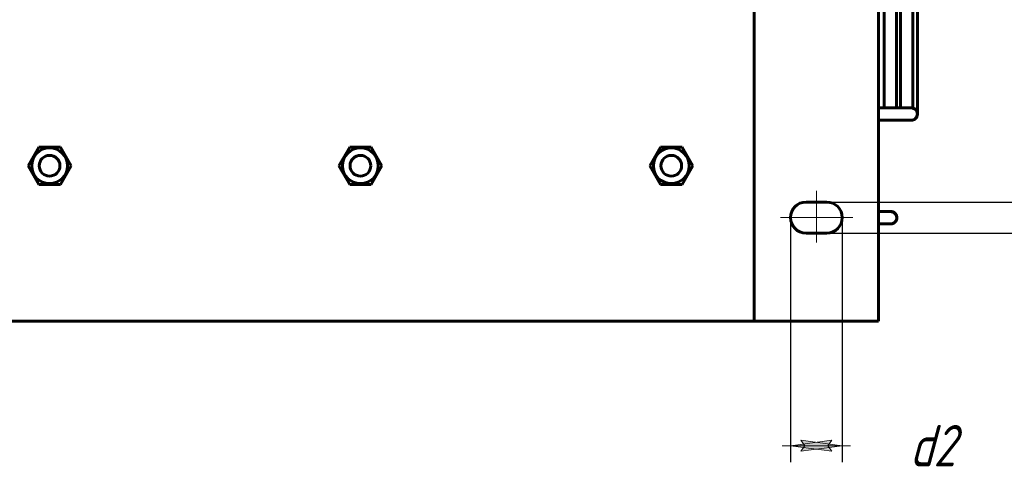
# Model space of a CAD drawing. Header units: millimetres. Extents: x 0 to 420, y 0 to 594.
# Tile 12 of 15: x 204 to 322, y 347 to 401. Entities that reach past the tile are written whole.
import ezdxf

# ---------------------------------------------------------------- set-up
doc = ezdxf.new("R2010")
doc.units = ezdxf.units.MM
for name, pattern in [('K5LT_AXLED', [19.5, 15, -1.5, 1.5, -1.5]), ('K5LT_BASIC', [0]), ('K5LT_THIN', [0])]:
    doc.linetypes.add(name, pattern=pattern)
doc.layers.add('Системный слой', color=7, linetype='Continuous')
doc.styles.add('KDIMTEXTSTYLE', font='GOST_AU.SHX', dxfattribs={"width": 0.96, "oblique": 15, "height": 5})
doc.dimstyles.new('KDIMSTYLE (0.25)', dxfattribs={"dimtxt": 5, "dimasz": 1, "dimexe": 2, "dimexo": 0, "dimgap": 1, "dimtad": 1, "dimlfac": 4, "dimtxsty": 'KDIMTEXTSTYLE', "dimsah": 1, "dimcen": 0, "dimdle": 1, "dimadec": 0, "dimazin": 0, "dimtfac": 0.667, "dimtmove": 0, "dimatfit": 3, "dimfxl": 1, "dimtvp": 1, "dimtolj": 1, "dimtzin": 0, "dimarcsym": 0})

# ---------------------------------------------------------------- blocks, each defined once
blk = doc.blocks.new('U114')
at = {"layer": 'Системный слой', "color": 150, "linetype": 'K5LT_BASIC', "lineweight": 60, "true_color": 0x0080ff}
for p, q in [((210.39, 485.44), (292.24, 485.44)), ((307.24, 485.09), (307.27, 485.08)), ((307.27, 485.08), (307.29, 485.07)), ((307.29, 485.07), (307.3, 485.06)), ((307.3, 485.06), (307.31, 485.06)), ((307.31, 485.06), (307.33, 485.05)), ((307.33, 485.05), (307.35, 485.04)), ((307.35, 485.04), (307.38, 485.02)), ((307.38, 485.02), (307.43, 485)), ((307.43, 485), (307.5, 484.96)), ((307.5, 484.96), (307.52, 484.95)), ((307.52, 484.95), (307.53, 484.94)), ((307.53, 484.94), (307.54, 484.93)), ((307.54, 484.93), (307.57, 484.92)), ((307.57, 484.92), (307.63, 484.88)), ((307.63, 484.88), (307.74, 484.81)), ((307.74, 484.81), (307.93, 484.68)), ((307.93, 484.68), (307.94, 484.67)), ((307.94, 484.67), (307.95, 484.66)), ((307.95, 484.66), (307.99, 484.63)), ((307.99, 484.63), (308.05, 484.58)), ((308.05, 484.58), (308.17, 484.48)), ((308.17, 484.48), (308.3, 484.35)), ((308.3, 484.35), (308.31, 484.35)), ((308.31, 484.35), (308.32, 484.33)), ((308.32, 484.33), (308.35, 484.3)), ((308.35, 484.3), (308.4, 484.25)), ((308.4, 484.25), (308.51, 484.13)), ((308.51, 484.13), (308.62, 483.99)), ((308.62, 483.99), (308.62, 483.99)), ((308.62, 483.99), (308.63, 483.98)), ((308.63, 483.98), (308.65, 483.95)), ((308.65, 483.95), (308.68, 483.91)), ((308.68, 483.91), (308.74, 483.83)), ((308.74, 483.83), (308.75, 483.82)), ((308.75, 483.82), (308.75, 483.81)), ((308.75, 483.81), (308.76, 483.8)), ((308.76, 483.8), (308.79, 483.76)), ((308.79, 483.76), (308.83, 483.69)), ((308.83, 483.69), (308.89, 483.59)), ((308.89, 483.59), (308.9, 483.58)), ((308.9, 483.58), (308.9, 483.58)), ((308.9, 483.58), (308.91, 483.57)), ((308.91, 483.57), (308.91, 483.55)), ((308.91, 483.55), (308.93, 483.53)), ((308.93, 483.53), (308.94, 483.5)), ((308.94, 483.5), (308.97, 483.46)), ((308.97, 483.46), (308.97, 483.44)), ((308.97, 483.44), (308.98, 483.44)), ((308.98, 483.44), (308.98, 483.44)), ((308.98, 483.44), (308.98, 483.44)), ((308.98, 483.44), (308.98, 483.44)), ((308.98, 483.44), (308.98, 483.44)), ((308.98, 483.44), (308.98, 483.44)), ((308.98, 483.44), (308.98, 483.44)), ((308.98, 483.44), (308.98, 483.44)), ((308.98, 483.44), (308.98, 483.44)), ((309.41, 479.7), (309.41, 476.96)), ((309.41, 474.33), (309.41, 471.71)), ((309.41, 421.08), (309.41, 418.46)), ((309.41, 415.83), (309.41, 413.09)), ((309.41, 410.67), (309.41, 390))]:
    blk.add_line(p, q, dxfattribs=at)
blk = doc.blocks.new('U115')
at = {"layer": 'Системный слой', "color": 150, "linetype": 'K5LT_BASIC', "lineweight": 60, "true_color": 0x0080ff}
for p, q in [((201.2, 483.89), (201.26, 483.89)), ((201.26, 483.89), (201.29, 483.89)), ((201.29, 483.89), (201.3, 483.89)), ((201.3, 483.89), (201.32, 483.89)), ((201.32, 483.89), (201.34, 483.89)), ((201.34, 483.89), (201.36, 483.89)), ((201.36, 483.89), (201.39, 483.89)), ((201.39, 483.89), (201.44, 483.89)), ((201.44, 483.89), (201.51, 483.9)), ((201.51, 483.9), (201.56, 483.9)), ((201.56, 483.9), (201.56, 483.9)), ((201.56, 483.9), (201.58, 483.9)), ((201.58, 483.9), (201.61, 483.9)), ((201.61, 483.9), (201.68, 483.9)), ((201.68, 483.9), (201.81, 483.9)), ((201.81, 483.9), (201.93, 483.9)), ((201.93, 483.9), (201.94, 483.9)), ((201.94, 483.9), (201.95, 483.9)), ((201.95, 483.9), (201.99, 483.9)), ((201.99, 483.9), (202.05, 483.9)), ((202.05, 483.9), (202.17, 483.9)), ((202.17, 483.9), (202.28, 483.9)), ((202.28, 483.9), (202.29, 483.9)), ((202.29, 483.9), (202.3, 483.9)), ((202.3, 483.9), (202.33, 483.9)), ((202.33, 483.9), (202.39, 483.9)), ((202.39, 483.9), (202.5, 483.9)), ((202.5, 483.9), (202.61, 483.9)), ((202.61, 483.9), (202.61, 483.9)), ((202.61, 483.9), (202.63, 483.9)), ((202.63, 483.9), (202.65, 483.9)), ((202.65, 483.9), (202.71, 483.9)), ((202.71, 483.9), (202.81, 483.9)), ((202.81, 483.9), (202.9, 483.9)), ((202.9, 483.9), (202.91, 483.9)), ((202.91, 483.9), (202.92, 483.9)), ((202.92, 483.9), (202.94, 483.9)), ((202.94, 483.9), (202.97, 483.9)), ((202.97, 483.9), (202.97, 483.9)), ((202.97, 483.9), (202.98, 483.9)), ((202.98, 483.9), (202.99, 483.9)), ((202.99, 483.9), (202.99, 483.9)), ((202.99, 483.9), (203, 483.9)), ((203, 483.9), (203.01, 483.9)), ((203.01, 483.9), (203.01, 483.9)), ((203.01, 483.9), (203.02, 483.9)), ((203.02, 483.9), (203.02, 483.9)), ((203.02, 483.9), (203.03, 483.9)), ((203.03, 483.9), (203.04, 483.9)), ((203.04, 483.9), (203.04, 483.9)), ((203.04, 483.9), (203.05, 483.9)), ((203.05, 483.9), (203.06, 483.9)), ((203.06, 483.9), (203.08, 483.9)), ((203.08, 483.9), (203.09, 483.9)), ((203.09, 483.9), (203.1, 483.9)), ((203.1, 483.9), (203.12, 483.9)), ((203.12, 483.9), (203.13, 483.9)), ((203.13, 483.9), (203.18, 483.91)), ((203.18, 483.91), (203.22, 483.91)), ((203.22, 483.91), (203.31, 483.91)), ((203.31, 483.91), (203.49, 483.91)), ((203.49, 483.91), (203.67, 483.91)), ((203.67, 483.91), (203.68, 483.91)), ((203.68, 483.91), (203.68, 483.91)), ((203.68, 483.91), (203.69, 483.91)), ((203.69, 483.91), (203.69, 483.91)), ((203.69, 483.91), (203.7, 483.91)), ((203.7, 483.91), (203.71, 483.91)), ((203.71, 483.91), (203.71, 483.91)), ((203.71, 483.91), (203.72, 483.91)), ((203.72, 483.91), (203.72, 483.91)), ((203.72, 483.91), (203.73, 483.91)), ((203.73, 483.91), (203.74, 483.91)), ((203.74, 483.91), (203.74, 483.91)), ((203.74, 483.91), (203.75, 483.91)), ((203.75, 483.91), (203.75, 483.91)), ((203.75, 483.91), (203.76, 483.91)), ((203.76, 483.91), (203.77, 483.91)), ((203.77, 483.91), (203.78, 483.91)), ((203.78, 483.91), (203.78, 483.91)), ((203.78, 483.91), (203.79, 483.91)), ((203.79, 483.91), (203.79, 483.91)), ((203.79, 483.91), (203.8, 483.91)), ((203.8, 483.91), (203.82, 483.91)), ((203.82, 483.91), (203.85, 483.91)), ((203.85, 483.91), (203.9, 483.91)), ((203.9, 483.91), (203.95, 483.91)), ((203.95, 483.91), (204.03, 483.91)), ((204.03, 483.91), (204.19, 483.92)), ((204.19, 483.92), (204.33, 483.92)), ((204.33, 483.92), (204.39, 483.92)), ((204.39, 483.92), (204.39, 483.92)), ((204.39, 483.92), (204.4, 483.92)), ((204.4, 483.92), (204.41, 483.92)), ((204.41, 483.92), (204.42, 483.92)), ((204.42, 483.92), (204.45, 483.92)), ((204.45, 483.92), (204.47, 483.92)), ((204.47, 483.92), (204.48, 483.92)), ((204.48, 483.92), (204.49, 483.92)), ((204.49, 483.92), (204.49, 483.92)), ((204.49, 483.92), (204.5, 483.92)), ((204.5, 483.92), (204.5, 483.92)), ((204.5, 483.92), (204.51, 483.92)), ((204.51, 483.92), (204.52, 483.92)), ((204.52, 483.92), (204.52, 483.92)), ((204.52, 483.92), (204.53, 483.92)), ((204.53, 483.92), (204.54, 483.92)), ((204.54, 483.92), (204.54, 483.92)), ((204.54, 483.92), (204.55, 483.92)), ((204.55, 483.92), (204.56, 483.92)), ((204.56, 483.92), (204.56, 483.92)), ((204.56, 483.92), (204.57, 483.92)), ((204.57, 483.92), (204.59, 483.92)), ((204.59, 483.92), (204.6, 483.92)), ((204.6, 483.92), (204.63, 483.92)), ((204.63, 483.92), (204.7, 483.92)), ((204.7, 483.92), (204.77, 483.92)), ((204.77, 483.92), (204.9, 483.92)), ((204.9, 483.92), (205.14, 483.92)), ((205.14, 483.92), (205.15, 483.92)), ((205.15, 483.92), (205.15, 483.92)), ((205.15, 483.92), (205.16, 483.92)), ((205.16, 483.92), (205.17, 483.92)), ((205.17, 483.92), (205.17, 483.92)), ((205.17, 483.92), (205.19, 483.93)), ((205.19, 483.93), (205.21, 483.93)), ((205.21, 483.93), (205.24, 483.93)), ((205.24, 483.93), (205.25, 483.93)), ((205.25, 483.93), (205.26, 483.93)), ((205.26, 483.93), (205.27, 483.93)), ((205.27, 483.93), (205.27, 483.93)), ((205.27, 483.93), (205.28, 483.93)), ((205.28, 483.93), (205.28, 483.93)), ((205.28, 483.93), (205.29, 483.93)), ((205.29, 483.93), (205.3, 483.93)), ((205.3, 483.93), (205.33, 483.93)), ((205.33, 483.93), (205.39, 483.93)), ((205.39, 483.93), (205.5, 483.93)), ((205.5, 483.93), (205.72, 483.93)), ((205.72, 483.93), (205.87, 483.93)), ((205.87, 483.93), (205.88, 483.93)), ((205.88, 483.93), (205.88, 483.93)), ((205.88, 483.93), (205.89, 483.93)), ((205.89, 483.93), (205.9, 483.93)), ((205.9, 483.93), (205.9, 483.93)), ((205.9, 483.93), (205.91, 483.93)), ((205.91, 483.93), (205.92, 483.93)), ((205.92, 483.93), (205.94, 483.93)), ((205.94, 483.93), (205.94, 483.93)), ((205.94, 483.93), (205.95, 483.93)), ((205.95, 483.93), (205.97, 483.93)), ((205.97, 483.93), (205.98, 483.93)), ((205.98, 483.93), (206, 483.93)), ((206, 483.93), (206, 483.93)), ((206, 483.93), (206.01, 483.93)), ((206.01, 483.93), (206.02, 483.93)), ((206.02, 483.93), (206.02, 483.93)), ((206.02, 483.93), (206.03, 483.93)), ((206.03, 483.93), (206.03, 483.93)), ((206.03, 483.93), (206.04, 483.93)), ((206.04, 483.93), (206.05, 483.93)), ((206.05, 483.93), (206.06, 483.93)), ((206.06, 483.93), (206.06, 483.93)), ((206.06, 483.93), (206.08, 483.93)), ((206.08, 483.93), (206.1, 483.93)), ((206.1, 483.93), (206.11, 483.93)), ((206.11, 483.93), (206.12, 483.93)), ((206.12, 483.93), (206.12, 483.93)), ((206.12, 483.93), (206.14, 483.93)), ((206.14, 483.93), (206.17, 483.93)), ((206.17, 483.93), (206.23, 483.94)), ((206.23, 483.94), (206.23, 483.94)), ((206.23, 483.94), (206.24, 483.94)), ((206.24, 483.94), (206.26, 483.94)), ((206.26, 483.94), (206.3, 483.94)), ((206.3, 483.94), (206.39, 483.94)), ((206.39, 483.94), (206.43, 483.94)), ((206.43, 483.94), (206.44, 483.94)), ((206.44, 483.94), (206.45, 483.94)), ((206.45, 483.94), (206.48, 483.94)), ((206.48, 483.94), (206.53, 483.94)), ((206.53, 483.94), (206.64, 483.94)), ((206.64, 483.94), (206.77, 483.94)), ((206.77, 483.94), (206.78, 483.94)), ((206.78, 483.94), (206.79, 483.94)), ((206.79, 483.94), (206.83, 483.94)), ((206.83, 483.94), (206.89, 483.94)), ((206.89, 483.94), (207.02, 483.94)), ((207.02, 483.94), (207.13, 483.94)), ((207.13, 483.94), (207.14, 483.94)), ((207.14, 483.94), (207.16, 483.94)), ((207.16, 483.94), (207.19, 483.94)), ((207.19, 483.94), (207.25, 483.94)), ((207.25, 483.94), (207.39, 483.94)), ((207.39, 483.94), (207.51, 483.94)), ((207.51, 483.94), (207.51, 483.94)), ((207.51, 483.94), (207.53, 483.94)), ((207.53, 483.94), (207.57, 483.94)), ((207.57, 483.94), (207.63, 483.94)), ((207.63, 483.94), (207.77, 483.94)), ((207.77, 483.94), (207.89, 483.94)), ((207.89, 483.94), (207.9, 483.94)), ((207.9, 483.94), (207.92, 483.94)), ((207.92, 483.94), (207.95, 483.94)), ((207.95, 483.94), (208.02, 483.94)), ((208.02, 483.94), (208.14, 483.94)), ((208.14, 483.94), (208.15, 483.94)), ((208.15, 483.94), (208.17, 483.94)), ((208.17, 483.94), (208.19, 483.94)), ((208.19, 483.94), (208.25, 483.94)), ((208.25, 483.94), (208.36, 483.94)), ((208.36, 483.94), (208.58, 483.94)), ((208.58, 483.94), (209.03, 483.94)), ((209.03, 483.94), (209.92, 483.94)), ((209.92, 483.94), (211.69, 483.94)), ((211.69, 483.94), (215.24, 483.94)), ((215.24, 483.94), (222.34, 483.94)), ((222.34, 483.94), (236.55, 483.94)), ((236.55, 483.94), (264.96, 483.94)), ((264.96, 483.94), (292.24, 483.94)), ((307.91, 480), (307.91, 479.88)), ((307.91, 479.4), (307.91, 477.64)), ((307.91, 477.16), (307.91, 477.02)), ((307.91, 474.76), (307.91, 474.63)), ((307.91, 474.15), (307.91, 472.39)), ((307.91, 471.91), (307.91, 471.77)), ((307.91, 468.27), (307.91, 464.77)), ((307.91, 455.77), (307.91, 435.77)), ((307.91, 428.27), (307.91, 423.27)), ((307.91, 421.02), (307.91, 420.88)), ((307.91, 420.4), (307.91, 418.64)), ((307.91, 418.16), (307.91, 418.03)), ((307.91, 415.77), (307.91, 415.63)), ((307.91, 415.15), (307.91, 413.39)), ((307.91, 412.91), (307.91, 412.79)), ((307.91, 410.52), (307.91, 390))]:
    blk.add_line(p, q, dxfattribs=at)
blk = doc.blocks.new('U116')
at = {"layer": 'Системный слой', "color": 150, "linetype": 'K5LT_BASIC', "lineweight": 60, "true_color": 0x0080ff}
blk.add_line((308.66, 388.5), (308.66, 388.5), dxfattribs=at)
blk.add_line((308.66, 388.5), (308.66, 388.5), dxfattribs=at)
blk.add_line((308.66, 388.5), (308.66, 388.5), dxfattribs=at)
blk.add_line((308.66, 388.5), (308.66, 388.5), dxfattribs=at)
blk.add_line((308.66, 388.5), (308.66, 388.5), dxfattribs=at)
blk = doc.blocks.new('U117')
at = {"layer": 'Системный слой', "color": 150, "linetype": 'K5LT_BASIC', "lineweight": 60, "true_color": 0x0080ff}
for p, q in [((308.7, 377.5), (309.07, 377.4)), ((309.07, 377.4), (309.35, 377.12)), ((309.35, 377.12), (309.45, 376.75))]:
    blk.add_line(p, q, dxfattribs=at)
blk = doc.blocks.new('U120')
at = {"layer": 'Системный слой', "color": 150, "linetype": 'K5LT_BASIC', "lineweight": 60, "true_color": 0x0080ff}
for p, q in [((251.2, 483.89), (292.24, 483.89)), ((308.97, 483.44), (308.98, 483.44)), ((308.98, 483.44), (308.98, 483.44)), ((308.98, 483.44), (308.98, 483.44)), ((308.98, 483.44), (308.98, 483.44)), ((308.98, 483.44), (308.98, 483.44)), ((308.98, 483.44), (308.98, 483.44)), ((308.98, 483.44), (308.98, 483.44)), ((308.98, 483.44), (308.98, 483.44)), ((308.98, 483.44), (308.98, 483.44)), ((308.98, 483.44), (308.98, 483.44)), ((308.98, 483.44), (308.98, 483.44)), ((308.98, 483.44), (308.98, 483.44)), ((309.88, 479.53), (309.88, 476.87)), ((309.88, 474.04), (309.88, 471.56)), ((309.88, 421.23), (309.88, 418.75)), ((309.88, 415.92), (309.88, 413.26)), ((309.88, 410.78), (309.88, 390))]:
    blk.add_line(p, q, dxfattribs=at)
blk = doc.blocks.new('U121')
at = {"layer": 'Системный слой', "color": 150, "linetype": 'K5LT_BASIC', "lineweight": 60, "true_color": 0x0080ff}
for p, q in [((307.24, 485.39), (307.27, 485.39)), ((307.27, 485.39), (307.28, 485.39)), ((307.28, 485.39), (307.28, 485.39)), ((307.28, 485.39), (307.3, 485.39)), ((307.3, 485.39), (307.3, 485.39)), ((307.3, 485.39), (307.31, 485.39)), ((307.31, 485.39), (307.33, 485.39)), ((307.33, 485.39), (307.35, 485.39)), ((307.35, 485.39), (307.38, 485.39)), ((307.38, 485.39), (307.39, 485.39)), ((307.39, 485.39), (307.39, 485.39)), ((307.39, 485.39), (307.4, 485.39)), ((307.4, 485.39), (307.43, 485.39)), ((307.43, 485.39), (307.47, 485.39)), ((307.47, 485.39), (307.5, 485.39)), ((307.5, 485.39), (307.51, 485.39)), ((307.51, 485.39), (307.51, 485.39)), ((307.51, 485.39), (307.52, 485.39)), ((307.52, 485.39), (307.55, 485.39)), ((307.55, 485.39), (307.59, 485.39)), ((307.59, 485.39), (307.64, 485.39)), ((307.64, 485.39), (307.65, 485.39)), ((307.65, 485.39), (307.65, 485.39)), ((307.65, 485.39), (307.67, 485.39)), ((307.67, 485.39), (307.7, 485.39)), ((307.7, 485.39), (307.76, 485.39)), ((307.76, 485.39), (307.88, 485.38)), ((307.88, 485.38), (307.88, 485.38)), ((307.88, 485.38), (307.89, 485.38)), ((307.89, 485.38), (307.91, 485.38)), ((307.91, 485.38), (307.95, 485.38)), ((307.95, 485.38), (308.04, 485.37)), ((308.04, 485.37), (308.14, 485.36)), ((308.14, 485.36), (308.15, 485.35)), ((308.15, 485.35), (308.16, 485.35)), ((308.16, 485.35), (308.19, 485.35)), ((308.19, 485.35), (308.25, 485.34)), ((308.25, 485.34), (308.36, 485.32)), ((308.36, 485.32), (308.56, 485.27)), ((308.56, 485.27), (308.57, 485.27)), ((308.57, 485.27), (308.59, 485.27)), ((308.59, 485.27), (308.62, 485.26)), ((308.62, 485.26), (308.7, 485.24)), ((308.7, 485.24), (308.84, 485.19)), ((308.84, 485.19), (309.04, 485.12)), ((309.04, 485.12), (309.05, 485.11)), ((309.05, 485.11), (309.06, 485.11)), ((309.06, 485.11), (309.1, 485.09)), ((309.1, 485.09), (309.16, 485.06)), ((309.16, 485.06), (309.29, 485)), ((309.29, 485), (309.39, 484.95)), ((309.39, 484.95), (309.4, 484.95)), ((309.4, 484.95), (309.42, 484.94)), ((309.42, 484.94), (309.45, 484.92)), ((309.45, 484.92), (309.51, 484.89)), ((309.51, 484.89), (309.63, 484.81)), ((309.63, 484.81), (309.79, 484.7)), ((309.79, 484.7), (309.8, 484.7)), ((309.8, 484.7), (309.82, 484.69)), ((309.82, 484.69), (309.85, 484.66)), ((309.85, 484.66), (309.91, 484.62)), ((309.91, 484.62), (310.03, 484.52)), ((310.03, 484.52), (310.17, 484.39)), ((310.17, 484.39), (310.18, 484.39)), ((310.18, 484.39), (310.2, 484.37)), ((310.2, 484.37), (310.23, 484.35)), ((310.23, 484.35), (310.28, 484.29)), ((310.28, 484.29), (310.39, 484.18)), ((310.39, 484.18), (310.51, 484.04)), ((310.51, 484.04), (310.51, 484.04)), ((310.51, 484.04), (310.53, 484.02)), ((310.53, 484.02), (310.55, 483.99)), ((310.55, 483.99), (310.6, 483.93)), ((310.6, 483.93), (310.69, 483.8)), ((310.69, 483.8), (310.79, 483.65)), ((310.79, 483.65), (310.8, 483.64)), ((310.8, 483.64), (310.81, 483.63)), ((310.81, 483.63), (310.83, 483.59)), ((310.83, 483.59), (310.87, 483.52)), ((310.87, 483.52), (310.95, 483.38)), ((310.95, 483.38), (311.03, 483.22)), ((311.03, 483.22), (311.03, 483.21)), ((311.03, 483.21), (311.04, 483.2)), ((311.04, 483.2), (311.05, 483.16)), ((311.05, 483.16), (311.08, 483.09)), ((311.08, 483.09), (311.14, 482.95)), ((311.14, 482.95), (311.18, 482.83)), ((311.18, 482.83), (311.18, 482.82)), ((311.18, 482.82), (311.19, 482.82)), ((311.19, 482.82), (311.19, 482.82)), ((311.19, 482.82), (311.19, 482.82)), ((311.19, 482.82), (311.19, 482.82)), ((311.19, 482.82), (311.19, 482.82)), ((311.19, 482.82), (311.19, 482.82)), ((311.19, 482.82), (311.19, 482.81)), ((311.19, 482.81), (311.19, 482.81)), ((311.19, 482.81), (311.19, 482.81)), ((311.19, 482.81), (311.19, 482.8)), ((311.19, 482.8), (311.19, 482.79)), ((311.38, 478.63), (311.38, 476.21)), ((311.38, 471.48), (311.38, 464.77)), ((311.38, 463.27), (311.38, 421.31)), ((311.38, 416.57), (311.38, 414.16)), ((311.38, 411.33), (311.38, 389.98))]:
    blk.add_line(p, q, dxfattribs=at)
blk = doc.blocks.new('U122')
at = {"layer": 'Системный слой', "color": 150, "linetype": 'K5LT_BASIC', "lineweight": 60, "true_color": 0x0080ff}
for p, q in [((310.63, 388.5), (310.62, 388.5)), ((310.62, 388.5), (310.62, 388.5)), ((310.63, 388.5), (310.63, 388.5)), ((310.63, 388.5), (310.63, 388.5))]:
    blk.add_line(p, q, dxfattribs=at)
blk = doc.blocks.new('U133')
at = {"layer": 'Системный слой', "color": 150, "linetype": 'K5LT_BASIC', "lineweight": 60, "true_color": 0x0080ff}
for p, q in [((311.38, 389.98), (311.66, 389.82)), ((311.66, 389.82), (311.86, 389.57)), ((311.86, 389.57), (311.94, 389.25)), ((311.94, 389.25), (311.94, 389.25)), ((311.94, 389.25), (311.94, 389.25)), ((311.94, 389.25), (311.94, 389.25)), ((311.94, 389.25), (311.94, 389.25))]:
    blk.add_line(p, q, dxfattribs=at)
blk = doc.blocks.new('U134')
at = {"layer": 'Системный слой', "color": 150, "linetype": 'K5LT_BASIC', "lineweight": 60, "true_color": 0x0080ff}
for p, q in [((307.38, 485.39), (307.41, 485.39)), ((307.41, 485.39), (307.44, 485.39)), ((307.44, 485.39), (307.49, 485.39)), ((307.49, 485.39), (307.57, 485.39)), ((307.57, 485.39), (307.7, 485.39)), ((307.7, 485.39), (307.88, 485.39)), ((307.88, 485.39), (308.18, 485.39)), ((308.18, 485.39), (308.2, 485.39)), ((308.2, 485.39), (308.23, 485.39)), ((308.23, 485.39), (308.27, 485.39)), ((308.27, 485.39), (308.37, 485.39)), ((308.37, 485.39), (308.56, 485.37)), ((308.56, 485.37), (308.95, 485.31)), ((308.95, 485.31), (309.34, 485.21)), ((309.34, 485.21), (309.64, 485.1)), ((309.64, 485.1), (309.67, 485.09)), ((309.67, 485.09), (309.72, 485.07)), ((309.72, 485.07), (309.83, 485.02)), ((309.83, 485.02), (310.04, 484.91)), ((310.04, 484.91), (310.44, 484.65)), ((310.44, 484.65), (310.85, 484.29)), ((310.85, 484.29), (310.87, 484.26)), ((310.87, 484.26), (310.91, 484.22)), ((310.91, 484.22), (310.99, 484.13)), ((310.99, 484.13), (311.15, 483.95)), ((311.15, 483.95), (311.41, 483.56)), ((311.41, 483.56), (311.66, 483.07)), ((311.66, 483.07), (311.67, 483.05)), ((311.67, 483.05), (311.68, 483.01)), ((311.68, 483.01), (311.71, 482.93)), ((311.71, 482.93), (311.77, 482.77)), ((311.77, 482.77), (311.85, 482.46)), ((311.94, 478.11), (311.94, 475.79)), ((311.94, 417), (311.94, 414.68)), ((311.94, 411.63), (311.94, 389.26)), ((311.94, 389.25), (311.94, 389.25))]:
    blk.add_line(p, q, dxfattribs=at)
blk = doc.blocks.new('U135')
at = {"layer": 'Системный слой', "color": 150, "linetype": 'K5LT_BASIC', "lineweight": 60, "true_color": 0x0080ff}
for p, q in [((311.21, 388.5), (311.19, 388.5)), ((311.19, 388.5), (311.19, 388.5)), ((311.57, 388.61), (311.21, 388.5)), ((311.83, 388.88), (311.57, 388.61)), ((311.94, 389.25), (311.83, 388.88))]:
    blk.add_line(p, q, dxfattribs=at)
blk = doc.blocks.new('KDIMARROW_02')
at = {"layer": 'Системный слой'}
blk.add_hatch(color=0, dxfattribs=at).paths.add_polyline_path([(4.5, 0), (5, 0.66), (0, 0), (5, -0.66)])
at = {"layer": 'Системный слой', "color": 0, "linetype": 'K5LT_THIN', "lineweight": 18}
for p, q in [((0, 0), (-1, 0)), ((5, 0.66), (0, 0)), ((0, 0), (5, -0.66)), ((0, 0), (7, 0)), ((4.5, 0), (5, 0.66)), ((5, -0.66), (4.5, 0))]:
    blk.add_line(p, q, dxfattribs=at)

msp = doc.modelspace()

# ---------------------------------------------------------------- linework, layer by layer
at = {"layer": 'Системный слой', "color": 150, "linetype": 'K5LT_BASIC', "lineweight": 60, "true_color": 0x0080ff}
for p, q in [((292.2417, 485.7691), (292.2417, 364.2691)), ((307.2417, 485.7691), (307.2417, 364.2691)), ((311.1907, 390.0033), (307.2417, 390.0033)), ((311.1907, 388.5033), (307.2417, 388.5033)), ((205.9427, 385.2691), (204.6437, 383.0191)), ((208.5408, 385.2691), (205.9427, 385.2691)), ((209.8398, 383.0191), (208.5408, 385.2691)), ((243.4427, 385.2691), (242.1437, 383.0191)), ((246.0408, 385.2691), (243.4427, 385.2691)), ((247.3398, 383.0191), (246.0408, 385.2691)), ((280.9427, 385.2691), (279.6437, 383.0191)), ((283.5408, 385.2691), (280.9427, 385.2691)), ((284.8398, 383.0191), (283.5408, 385.2691)), ((204.6437, 383.0191), (205.9427, 380.7691)), ((208.5408, 380.7691), (209.8398, 383.0191)), ((242.1437, 383.0191), (243.4427, 380.7691)), ((246.0408, 380.7691), (247.3398, 383.0191)), ((279.6437, 383.0191), (280.9427, 380.7691)), ((283.5408, 380.7691), (284.8398, 383.0191)), ((205.9427, 380.7691), (208.5408, 380.7691)), ((243.4427, 380.7691), (246.0408, 380.7691)), ((280.9427, 380.7691), (283.5408, 380.7691)), ((300.9917, 378.6441), (298.4917, 378.6441)), ((308.703, 377.5033), (307.2417, 377.5033)), ((308.7029, 377.5033), (308.7031, 377.5033)), ((308.7032, 377.5033), (308.703, 377.5033)), ((308.7032, 377.5033), (308.703, 377.5033)), ((308.703, 377.5033), (308.703, 377.5033)), ((308.703, 376.0033), (307.2417, 376.0033)), ((308.703, 376.0033), (308.7031, 376.0033)), ((298.4917, 374.8941), (300.9917, 374.8941)), ((292.2417, 364.2691), (197.2417, 364.2691)), ((292.2417, 364.2691), (307.2417, 364.2691))]:
    msp.add_line(p, q, dxfattribs=at)
at = {"layer": 'Системный слой', "color": 30, "linetype": 'K5LT_AXLED', "lineweight": 18, "true_color": 0xff8000}
for p, q in [((299.7417, 380.0055), (299.7417, 373.7859)), ((295.4042, 376.7691), (304.1379, 376.7691))]:
    msp.add_line(p, q, dxfattribs=at)
at = {"layer": 'Системный слой', "color": 150, "linetype": 'K5LT_BASIC', "lineweight": 60, "true_color": 0x0080ff}
for centre, radius in [((207.2417, 383.0191), 2.1562), ((244.7417, 383.0191), 2.1562), ((282.2417, 383.0191), 2.1562), ((207.2417, 383.0191), 1.25), ((244.7417, 383.0191), 1.25), ((282.2417, 383.0191), 1.25)]:
    msp.add_circle(centre, radius, dxfattribs=at)
for centre, start, end in [((298.4917, 376.7691), 90, 270), ((300.9917, 376.7691), 270, 90)]:
    msp.add_arc(centre, 1.875, start, end, dxfattribs=at)
for points, knots in [([(311.1908, 390.0033), (311.1955, 390.0033), (311.2002, 390.0033), (311.213, 390.003), (311.2211, 390.0027), (311.245, 390.0013), (311.2607, 389.9998), (311.3077, 389.9936), (311.3387, 389.9873), (311.3714, 389.9783), (311.3738, 389.9778), (311.4054, 389.9666), (311.4354, 389.9579), (311.4965, 389.9316), (311.5281, 389.9153), (311.5901, 389.8778), (311.6204, 389.8564), (311.679, 389.8089), (311.7071, 389.7827), (311.7595, 389.7264), (311.7838, 389.6964), (311.8274, 389.6338), (311.8469, 389.6013), (311.8801, 389.5353), (311.894, 389.5018), (311.9161, 389.4352), (311.9246, 389.402), (311.9362, 389.3364), (311.9395, 389.304), (311.9406, 389.2661), (311.9409, 389.2608), (311.9395, 389.2299), (311.9393, 389.2041), (311.9328, 389.1471), (311.9269, 389.1158), (311.9106, 389.0527), (311.8999, 389.021), (311.8737, 388.9576), (311.858, 388.9261), (311.8217, 388.8639), (311.8008, 388.8334), (311.7544, 388.7743), (311.7286, 388.7459), (311.6732, 388.6927), (311.6435, 388.6679), (311.5815, 388.6232), (311.5492, 388.6032), (311.4974, 388.5762), (311.4787, 388.5673), (311.4521, 388.5561), (311.4445, 388.553), (311.433, 388.5486), (311.4292, 388.5472), (311.4235, 388.5451), (311.4215, 388.5444), (311.4186, 388.5434), (311.4177, 388.543), (311.4162, 388.5425), (311.4157, 388.5423), (311.415, 388.5421), (311.4148, 388.542), (311.4144, 388.5419), (311.4143, 388.5418), (311.4141, 388.5418), (311.414, 388.5417), (311.4139, 388.5417), (311.4138, 388.5417), (311.4136, 388.5416), (311.4135, 388.5416), (311.4134, 388.5415), (311.4133, 388.5415), (311.4131, 388.5414), (311.413, 388.5414), (311.4127, 388.5413), (311.4124, 388.5412), (311.4119, 388.541), (311.4116, 388.5409), (311.4108, 388.5406), (311.4103, 388.5405), (311.409, 388.54), (311.4081, 388.5397), (311.406, 388.539), (311.4048, 388.5386), (311.4016, 388.5376), (311.3997, 388.5369), (311.3943, 388.5352), (311.3908, 388.5341), (311.3823, 388.5315), (311.3773, 388.5301), (311.3644, 388.5265), (311.3565, 388.5244), (311.3265, 388.5171), (311.3042, 388.5128), (311.2516, 388.5055), (311.2213, 388.5034), (311.191, 388.5033)], [0, 0, 0, 0, 0.27754884, 0.27754884, 0.75695138, 0.75695138, 1.69052475, 1.69052475, 3.55767149, 3.55767149, 3.69800779, 3.69800779, 5.54031309, 5.54031309, 7.6253454, 7.6253454, 9.81275721, 9.81275721, 12.07389015, 12.07389015, 14.34754762, 14.34754762, 16.57680945, 16.57680945, 18.70689327, 18.70689327, 20.72695556, 20.72695556, 22.64135274, 22.64135274, 22.94989747, 22.94989747, 24.46337252, 24.46337252, 26.34414514, 26.34414514, 28.31358827, 28.31358827, 30.38391083, 30.38391083, 32.56243332, 32.56243332, 34.81608502, 34.81608502, 37.09301547, 37.09301547, 39.33152016, 39.33152016, 40.55390181, 40.55390181, 41.03811502, 41.03811502, 41.28018624, 41.28018624, 41.40121418, 41.40121418, 41.46172643, 41.46172643, 41.49198215, 41.49198215, 41.50710991, 41.50710991, 41.51467377, 41.51467377, 41.51956738, 41.51956738, 41.524461, 41.524461, 41.52935462, 41.52935462, 41.53424823, 41.53424823, 41.54181204, 41.54181204, 41.55524087, 41.55524087, 41.57453472, 41.57453472, 41.60478969, 41.60478969, 41.65850479, 41.65850479, 41.73568, 41.73568, 41.85669603, 41.85669603, 42.07155324, 42.07155324, 42.38025162, 42.38025162, 42.86429222, 42.86429222, 44.20729231, 44.20729231, 46, 46, 46, 46]), ([(308.703, 376.0033), (308.7035, 376.0033), (308.704, 376.0033), (308.7053, 376.0033), (308.7061, 376.0034), (308.7083, 376.0034), (308.7098, 376.0034), (308.7141, 376.0034), (308.7169, 376.0035), (308.7253, 376.0037), (308.7308, 376.0039), (308.7419, 376.0045), (308.7474, 376.0048), (308.764, 376.0061), (308.775, 376.0072), (308.7931, 376.0095), (308.8002, 376.0105), (308.8096, 376.0121), (308.8119, 376.0124), (308.8213, 376.0141), (308.8283, 376.0153), (308.8571, 376.0212), (308.8787, 376.0267), (308.9324, 376.043), (308.9641, 376.0552), (309.0272, 376.0844), (309.0586, 376.1016), (309.1202, 376.1411), (309.1502, 376.1635), (309.2078, 376.2129), (309.2352, 376.2399), (309.2861, 376.2976), (309.3096, 376.3283), (309.3513, 376.3918), (309.3697, 376.4246), (309.4007, 376.4909), (309.4136, 376.5244), (309.4337, 376.5911), (309.4411, 376.6242), (309.4506, 376.6893), (309.453, 376.7214), (309.453, 376.7847), (309.4508, 376.8155), (309.4419, 376.8777), (309.4352, 376.9091), (309.417, 376.9723), (309.4054, 377.0039), (309.3773, 377.0671), (309.3606, 377.0986), (309.3223, 377.1604), (309.3004, 377.1906), (309.2522, 377.2487), (309.2256, 377.2766), (309.1687, 377.3284), (309.1384, 377.3523), (309.0754, 377.3951), (309.0428, 377.4141), (308.9765, 377.4464), (308.9431, 377.4599), (308.8764, 377.4811), (308.8433, 377.4891), (308.8043, 377.4955), (308.7988, 377.4965), (308.7726, 377.4992), (308.7521, 377.5018), (308.722, 377.5031), (308.7126, 377.5033), (308.7032, 377.5033)], [0, 0, 0, 0, 0.01793902, 0.01793902, 0.04484756, 0.04484756, 0.0956748, 0.0956748, 0.19433943, 0.19433943, 0.38568903, 0.38568903, 0.57865558, 0.57865558, 0.963586, 0.963586, 1.21183198, 1.21183198, 1.29369533, 1.29369533, 1.54183801, 1.54183801, 2.31341161, 2.31341161, 3.48756752, 3.48756752, 4.72575907, 4.72575907, 6.02000069, 6.02000069, 7.35219271, 7.35219271, 8.68467238, 8.68467238, 9.98290696, 9.98290696, 11.22205521, 11.22205521, 12.39227242, 12.39227242, 13.50781002, 13.50781002, 14.57383148, 14.57383148, 15.68400162, 15.68400162, 16.85129835, 16.85129835, 18.08124587, 18.08124587, 19.36959457, 19.36959457, 20.69920793, 20.69920793, 22.0328511, 22.0328511, 23.33749766, 23.33749766, 24.5822197, 24.5822197, 25.76172105, 25.76172105, 25.95478193, 25.95478193, 26.6742886, 26.6742886, 27, 27, 27, 27]), ([(308.703, 376.0033), (308.7034, 376.0033), (308.704, 376.0033), (308.7053, 376.0033), (308.7061, 376.0034), (308.7083, 376.0034), (308.7098, 376.0034), (308.7141, 376.0034), (308.7168, 376.0035), (308.7251, 376.0037), (308.7305, 376.0039), (308.7469, 376.0047), (308.7578, 376.0056), (308.7816, 376.008), (308.7944, 376.0098), (308.816, 376.013), (308.8246, 376.0146), (308.8653, 376.0228), (308.897, 376.0315), (308.9604, 376.0536), (308.992, 376.0672), (309.0549, 376.0994), (309.086, 376.1183), (309.1467, 376.1607), (309.176, 376.1845), (309.2319, 376.2365), (309.2583, 376.2648), (309.3068, 376.3245), (309.3288, 376.3559), (309.3675, 376.4205), (309.3843, 376.4536), (309.4121, 376.5203), (309.4234, 376.5538), (309.4402, 376.6202), (309.4461, 376.6529), (309.4518, 376.7083), (309.4523, 376.7309), (309.4533, 376.7626), (309.4528, 376.7719), (309.4511, 376.8123), (309.4475, 376.8432), (309.436, 376.9057), (309.4278, 376.9372), (309.4068, 377.0005), (309.3937, 377.0322), (309.3625, 377.0952), (309.3443, 377.1264), (309.3029, 377.1874), (309.2796, 377.217), (309.2286, 377.2736), (309.2007, 377.3004), (309.1417, 377.3498), (309.1105, 377.3723), (309.0463, 377.4121), (309.0132, 377.4295), (308.9466, 377.4585), (308.9131, 377.4703), (308.8509, 377.4872), (308.8219, 377.4915), (308.7891, 377.4979), (308.7848, 377.4982), (308.7549, 377.5018), (308.7291, 377.5033), (308.7032, 377.5033)], [0, 0, 0, 0, 0.01807276, 0.01807276, 0.04518191, 0.04518191, 0.09638808, 0.09638808, 0.19277616, 0.19277616, 0.38254019, 0.38254019, 0.76206825, 0.76206825, 1.212118, 1.212118, 1.51811193, 1.51811193, 2.65292401, 2.65292401, 3.8452471, 3.8452471, 5.10092488, 5.10092488, 6.40839957, 6.40839957, 7.74518513, 7.74518513, 9.07023138, 9.07023138, 10.35332691, 10.35332691, 11.57135284, 11.57135284, 12.72414504, 12.72414504, 13.50322574, 13.50322574, 13.82379475, 13.82379475, 14.89844825, 14.89844825, 16.02440983, 16.02440983, 17.21126288, 17.21126288, 18.45948627, 18.45948627, 19.7633996, 19.7633996, 21.0983371, 21.0983371, 22.42719518, 22.42719518, 23.71638915, 23.71638915, 24.94074186, 24.94074186, 25.95469673, 25.95469673, 26.10225599, 26.10225599, 27, 27, 27, 27])]:
    msp.add_open_spline(points, degree=3, knots=knots, dxfattribs=at)

# ---------------------------------------------------------------- block references
at = {"layer": 'Системный слой'}
for name in ['U114', 'U121', 'U134', 'U115', 'U120', 'U133', 'U116', 'U122', 'U135', 'U117']:
    msp.add_blockref(name, (0, 0), dxfattribs=at)

# ---------------------------------------------------------------- dimensions: what is measured, and where the dimension line sits
at = {"layer": 'Системный слой', "color": 7}
msp.add_linear_dim(base=(330.8667, 378.6441), p1=(300.9917, 374.8941), p2=(300.9917, 378.6441), angle=90, location=(330.8667, 364.5367), text='\\H5.0;\\W0.965;\\Q15;\\H5.0;\\W0.965;\\Q15;\\Q15;d1', dimstyle='KDIMSTYLE (0.25)', override={"dimexo": 0, "dimblk1": 'KDIMARROW_02', "dimblk2": 'KDIMARROW_02', "dimse1": 0, "dimse2": 0, "dimclrt": 7, "dimtolj": 1}, dxfattribs=at).render()
msp.add_linear_dim(base=(296.6167, 349.2691), p1=(302.8667, 376.7691), p2=(296.6167, 376.7691), location=(313.7533, 349.2691), text='\\H5.0;\\W0.965;\\Q15;\\H5.0;\\W0.965;\\Q15;\\Q15;d2', dimstyle='KDIMSTYLE (0.25)', override={"dimexo": 0, "dimblk1": 'KDIMARROW_02', "dimblk2": 'KDIMARROW_02', "dimse1": 0, "dimse2": 0, "dimclrt": 7, "dimtolj": 1}, dxfattribs=at).render()

doc.saveas('drawing.dxf')
